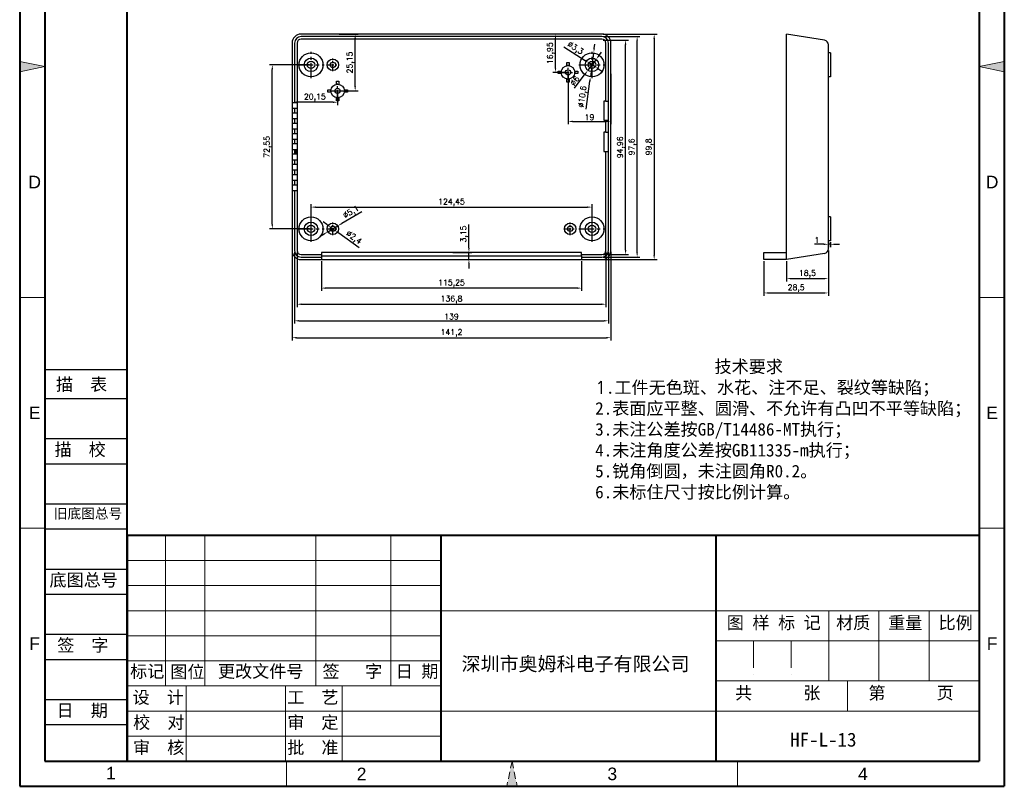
# Model space of a CAD drawing. Header units: millimetres. Extents: x 28033 to 28469, y -471 to 166.
# Tile 1 of 2: x 28033 to 28469, y -471 to -132. Entities that reach past the tile are written whole.
import ezdxf
from ezdxf.enums import TextEntityAlignment as Align

# ---------------------------------------------------------------- set-up
doc = ezdxf.new("R2010")
doc.units = ezdxf.units.MM
for name, pattern in [('ACAD_ISO10W100', [18, 12, -3, 0, -3]), ('CENTER', [50.8, 31.75, -6.35, 6.35, -6.35]), ('HIDDEN2', [4.7625, 3.175, -1.5875])]:
    doc.linetypes.add(name, pattern=pattern)
for name, color, linetype, lineweight in [('dim', 82, 'Continuous', 9), ('图层1', 7, 'ACAD_ISO10W100', 15), ('图层2', 7, 'Continuous', 30), ('图层3', 7, 'Continuous', 15), ('图层4', 7, 'Continuous', 40), ('图层5', 7, 'HIDDEN2', 15)]:
    doc.layers.add(name, color=color, linetype=linetype, lineweight=lineweight)
doc.layers.add('尺寸线', color=7, linetype='Continuous')
doc.styles.get("Standard").update_dxf_attribs({"font": 'txt', "bigfont": 'gbcbig.shx'})
doc.styles.add('样式 3', font='arial.ttf', dxfattribs={"height": 3.8})
doc.dimstyles.new('ISO-25', dxfattribs={"dimtxt": 2.5, "dimasz": 2.5, "dimexe": 1.25, "dimexo": 0.625, "dimtad": 1, "dimtxsty": 'Standard', "dimcen": 2.5, "dimadec": 0, "dimazin": 0, "dimtfac": 1, "dimtmove": 0, "dimatfit": 3, "dimfxl": 0, "dimarcsym": 0})

# ---------------------------------------------------------------- blocks, each defined once
blk = doc.blocks.new('*D2102')
at = {"layer": 'Defpoints', "color": 0, "transparency": 16777216}
for p in [(28166.48, -238.16), (28281.73, -238.16), (28166.48, -250.78)]:
    blk.add_point(p, dxfattribs=at)
at = {"layer": 'dim', "color": 0, "lineweight": -2, "transparency": 16777216}
for p, q in [((28166.48, -238.78), (28166.48, -252.03)), ((28281.73, -238.78), (28281.73, -252.03)), ((28279.73, -250.78), (28168.48, -250.78))]:
    blk.add_line(p, q, dxfattribs=at)
at = {"layer": 'dim', "color": 0, "transparency": 16777216}
for points in [[(28168.48, -250.44), (28168.48, -251.11), (28166.48, -250.78)], [(28279.73, -250.44), (28279.73, -251.11), (28281.73, -250.78)]]:
    blk.add_solid(points, dxfattribs=at)
at = {"layer": 'dim', "color": 0, "transparency": 16777216, "insert": (28224.11, -248.69), "char_height": 2.5, "attachment_point": 5}
blk.add_mtext('115,25', dxfattribs=at)
blk = doc.blocks.new('*D2103')
at = {"layer": 'Defpoints', "color": 0, "transparency": 16777216}
for p in [(28155.71, -234.16), (28292.51, -234.16), (28292.51, -257.91)]:
    blk.add_point(p, dxfattribs=at)
at = {"layer": 'dim', "color": 0, "lineweight": -2, "transparency": 16777216}
for p, q in [((28155.71, -234.78), (28155.71, -259.16)), ((28292.51, -234.78), (28292.51, -259.16)), ((28157.71, -257.91), (28290.51, -257.91))]:
    blk.add_line(p, q, dxfattribs=at)
at = {"layer": 'dim', "color": 0, "transparency": 16777216}
for points in [[(28157.71, -257.57), (28157.71, -258.24), (28155.71, -257.91)], [(28290.51, -257.57), (28290.51, -258.24), (28292.51, -257.91)]]:
    blk.add_solid(points, dxfattribs=at)
at = {"layer": 'dim', "color": 0, "transparency": 16777216, "insert": (28224.11, -255.82), "char_height": 2.5, "attachment_point": 5}
blk.add_mtext('136,8', dxfattribs=at)
blk = doc.blocks.new('*D2104')
at = {"layer": 'Defpoints', "color": 0, "transparency": 16777216}
for p in [(28154.61, -234.16), (28293.61, -234.16), (28293.61, -265.24)]:
    blk.add_point(p, dxfattribs=at)
at = {"layer": 'dim', "color": 0, "lineweight": -2, "transparency": 16777216}
for p, q in [((28154.61, -234.78), (28154.61, -266.49)), ((28293.61, -234.78), (28293.61, -266.49)), ((28156.61, -265.24), (28291.61, -265.24))]:
    blk.add_line(p, q, dxfattribs=at)
at = {"layer": 'dim', "color": 0, "transparency": 16777216}
for points in [[(28156.61, -264.91), (28156.61, -265.58), (28154.61, -265.24)], [(28291.61, -264.91), (28291.61, -265.58), (28293.61, -265.24)]]:
    blk.add_solid(points, dxfattribs=at)
at = {"layer": 'dim', "color": 0, "transparency": 16777216, "insert": (28224.11, -263.37), "char_height": 2.5, "attachment_point": 5}
blk.add_mtext('139', dxfattribs=at)
blk = doc.blocks.new('*D2105')
at = {"layer": 'Defpoints', "color": 0, "transparency": 16777216}
for p in [(28153.51, -234.16), (28294.71, -234.16), (28294.71, -272.72)]:
    blk.add_point(p, dxfattribs=at)
at = {"layer": 'dim', "color": 0, "lineweight": -2, "transparency": 16777216}
for p, q in [((28153.51, -234.78), (28153.51, -273.97)), ((28294.71, -234.78), (28294.71, -273.97)), ((28155.51, -272.72), (28292.71, -272.72))]:
    blk.add_line(p, q, dxfattribs=at)
at = {"layer": 'dim', "color": 0, "transparency": 16777216}
for points in [[(28155.51, -272.39), (28155.51, -273.06), (28153.51, -272.72)], [(28292.71, -272.39), (28292.71, -273.06), (28294.71, -272.72)]]:
    blk.add_solid(points, dxfattribs=at)
at = {"layer": 'dim', "color": 0, "transparency": 16777216, "insert": (28224.11, -270.64), "char_height": 2.5, "attachment_point": 5}
blk.add_mtext('141,2', dxfattribs=at)
blk = doc.blocks.new('*D2106')
at = {"layer": 'Defpoints', "color": 0, "transparency": 16777216}
for p in [(28290.71, -141), (28301.21, -141), (28290.71, -235.96)]:
    blk.add_point(p, dxfattribs=at)
at = {"layer": 'dim', "color": 0, "lineweight": -2, "transparency": 16777216}
for p, q in [((28291.33, -141), (28302.46, -141)), ((28301.21, -233.96), (28301.21, -143)), ((28291.33, -235.96), (28302.46, -235.96))]:
    blk.add_line(p, q, dxfattribs=at)
at = {"layer": 'dim', "color": 0, "transparency": 16777216}
for points in [[(28300.88, -143), (28301.54, -143), (28301.21, -141)], [(28300.88, -233.96), (28301.54, -233.96), (28301.21, -235.96)]]:
    blk.add_solid(points, dxfattribs=at)
at = {"layer": 'dim', "color": 0, "transparency": 16777216, "insert": (28299.13, -188.48), "char_height": 2.5, "attachment_point": 5, "rotation": 90}
blk.add_mtext('94,96', dxfattribs=at)
blk = doc.blocks.new('*D2107')
at = {"layer": 'Defpoints', "color": 0, "transparency": 16777216}
for p in [(28290.71, -139.46), (28306.32, -139.46), (28290.71, -237.06)]:
    blk.add_point(p, dxfattribs=at)
at = {"layer": 'dim', "color": 0, "lineweight": -2, "transparency": 16777216}
for p, q in [((28291.33, -139.46), (28307.57, -139.46)), ((28306.32, -235.06), (28306.32, -141.46)), ((28291.33, -237.06), (28307.57, -237.06))]:
    blk.add_line(p, q, dxfattribs=at)
at = {"layer": 'dim', "color": 0, "transparency": 16777216}
for points in [[(28305.98, -141.46), (28306.65, -141.46), (28306.32, -139.46)], [(28305.98, -235.06), (28306.65, -235.06), (28306.32, -237.06)]]:
    blk.add_solid(points, dxfattribs=at)
at = {"layer": 'dim', "color": 0, "transparency": 16777216, "insert": (28304.23, -188.26), "char_height": 2.5, "attachment_point": 5, "rotation": 90}
blk.add_mtext('97,6', dxfattribs=at)
blk = doc.blocks.new('*D2108')
at = {"layer": 'Defpoints', "color": 0, "transparency": 16777216}
for p in [(28290.71, -138.36), (28290.71, -238.16), (28313.87, -238.16)]:
    blk.add_point(p, dxfattribs=at)
at = {"layer": 'dim', "color": 0, "lineweight": -2, "transparency": 16777216}
for p, q in [((28291.33, -138.36), (28315.12, -138.36)), ((28313.87, -140.36), (28313.87, -236.16)), ((28291.33, -238.16), (28315.12, -238.16))]:
    blk.add_line(p, q, dxfattribs=at)
at = {"layer": 'dim', "color": 0, "transparency": 16777216}
for points in [[(28313.53, -140.36), (28314.2, -140.36), (28313.87, -138.36)], [(28313.53, -236.16), (28314.2, -236.16), (28313.87, -238.16)]]:
    blk.add_solid(points, dxfattribs=at)
at = {"layer": 'dim', "color": 0, "transparency": 16777216, "insert": (28311.78, -188.26), "char_height": 2.5, "attachment_point": 5, "rotation": 90}
blk.add_mtext('99,8', dxfattribs=at)
blk = doc.blocks.new('*D2109')
at = {"layer": 'Defpoints', "color": 0, "transparency": 16777216}
for p in [(28391, -233.46), (28372.5, -238.16), (28391, -246.57)]:
    blk.add_point(p, dxfattribs=at)
at = {"layer": 'dim', "color": 0, "lineweight": -2, "transparency": 16777216}
for p, q in [((28391, -234.08), (28391, -247.82)), ((28372.5, -238.78), (28372.5, -247.82)), ((28374.5, -246.57), (28389, -246.57))]:
    blk.add_line(p, q, dxfattribs=at)
at = {"layer": 'dim', "color": 0, "transparency": 16777216}
for points in [[(28374.5, -246.24), (28374.5, -246.9), (28372.5, -246.57)], [(28389, -246.24), (28389, -246.9), (28391, -246.57)]]:
    blk.add_solid(points, dxfattribs=at)
at = {"layer": 'dim', "color": 0, "transparency": 16777216, "insert": (28381.75, -244.49), "char_height": 2.5, "attachment_point": 5}
blk.add_mtext('18,5', dxfattribs=at)
blk = doc.blocks.new('*D2110')
at = {"layer": 'Defpoints', "color": 0, "transparency": 16777216}
for p in [(28391, -233.46), (28362.5, -238.16), (28391, -252.93)]:
    blk.add_point(p, dxfattribs=at)
at = {"layer": 'dim', "color": 0, "lineweight": -2, "transparency": 16777216}
for p, q in [((28391, -234.08), (28391, -254.18)), ((28362.5, -238.78), (28362.5, -254.18)), ((28364.5, -252.93), (28389, -252.93))]:
    blk.add_line(p, q, dxfattribs=at)
at = {"layer": 'dim', "color": 0, "transparency": 16777216}
for points in [[(28364.5, -252.6), (28364.5, -253.26), (28362.5, -252.93)], [(28389, -252.6), (28389, -253.26), (28391, -252.93)]]:
    blk.add_solid(points, dxfattribs=at)
at = {"layer": 'dim', "color": 0, "transparency": 16777216, "insert": (28376.75, -250.85), "char_height": 2.5, "attachment_point": 5}
blk.add_mtext('28,5', dxfattribs=at)
blk = doc.blocks.new('*D2111')
at = {"layer": 'Defpoints', "color": 0, "transparency": 16777216}
for p in [(28391, -229.83), (28392, -229.83), (28391, -231.39)]:
    blk.add_point(p, dxfattribs=at)
at = {"layer": 'dim', "color": 0, "lineweight": -2, "transparency": 16777216}
for p, q in [((28391, -230.46), (28391, -232.64)), ((28392, -230.46), (28392, -232.64)), ((28389, -231.39), (28384.92, -231.39)), ((28392, -231.39), (28391, -231.39)), ((28394, -231.39), (28396, -231.39))]:
    blk.add_line(p, q, dxfattribs=at)
at = {"layer": 'dim', "color": 0, "transparency": 16777216}
for points in [[(28389, -231.05), (28389, -231.72), (28391, -231.39)], [(28394, -231.05), (28394, -231.72), (28392, -231.39)]]:
    blk.add_solid(points, dxfattribs=at)
at = {"layer": 'dim', "color": 0, "transparency": 16777216, "insert": (28385.96, -229.51), "char_height": 2.5, "attachment_point": 5}
blk.add_mtext('1', dxfattribs=at)
blk = doc.blocks.new('*D2112')
at = {"layer": 'Defpoints', "color": 0, "transparency": 16777216}
for p in [(28287.04, -146.73), (28285.63, -157.24)]:
    blk.add_point(p, dxfattribs=at)
at = {"layer": 'dim', "color": 0, "lineweight": -2, "transparency": 16777216}
for p, q in [((28287.31, -144.75), (28287.57, -142.77)), ((28287.04, -146.73), (28285.63, -157.24)), ((28283.71, -171.52), (28285.36, -159.22))]:
    blk.add_line(p, q, dxfattribs=at)
at = {"layer": 'dim', "color": 0, "transparency": 16777216}
for points in [[(28286.98, -144.7), (28287.64, -144.79), (28287.04, -146.73)], [(28285.03, -159.17), (28285.69, -159.26), (28285.63, -157.24)]]:
    blk.add_solid(points, dxfattribs=at)
at = {"layer": 'dim', "color": 0, "transparency": 16777216, "insert": (28282.34, -166.08), "char_height": 2.5, "attachment_point": 5, "rotation": 82.3486}
blk.add_mtext('∅10,6', dxfattribs=at)
blk = doc.blocks.new('*D2113')
at = {"layer": 'Defpoints', "color": 0, "transparency": 16777216}
for p in [(28288.14, -149.59), (28284.53, -154.38)]:
    blk.add_point(p, dxfattribs=at)
at = {"layer": 'dim', "color": 0, "lineweight": -2, "transparency": 16777216}
for p, q in [((28289.35, -147.99), (28290.55, -146.4)), ((28288.14, -149.59), (28284.53, -154.38)), ((28278.52, -162.32), (28283.32, -155.97))]:
    blk.add_line(p, q, dxfattribs=at)
at = {"layer": 'dim', "color": 0, "transparency": 16777216}
for points in [[(28289.08, -147.79), (28289.61, -148.19), (28288.14, -149.59)], [(28283.05, -155.77), (28283.59, -156.17), (28284.53, -154.38)]]:
    blk.add_solid(points, dxfattribs=at)
at = {"layer": 'dim', "color": 0, "transparency": 16777216, "insert": (28278.66, -159.03), "char_height": 2.5, "attachment_point": 5, "rotation": 52.9308}
blk.add_mtext('∅6', dxfattribs=at)
blk = doc.blocks.new('*D2114')
at = {"layer": 'Defpoints', "color": 0, "transparency": 16777216}
for p in [(28284.94, -151.09), (28287.72, -152.87)]:
    blk.add_point(p, dxfattribs=at)
at = {"layer": 'dim', "color": 0, "lineweight": -2, "transparency": 16777216}
for p, q in [((28273.86, -143.99), (28283.26, -150.01)), ((28287.72, -152.87), (28284.94, -151.09)), ((28289.41, -153.95), (28291.09, -155.03))]:
    blk.add_line(p, q, dxfattribs=at)
at = {"layer": 'dim', "color": 0, "transparency": 16777216}
for points in [[(28283.44, -149.73), (28283.08, -150.3), (28284.94, -151.09)], [(28289.59, -153.67), (28289.23, -154.23), (28287.72, -152.87)]]:
    blk.add_solid(points, dxfattribs=at)
at = {"layer": 'dim', "color": 0, "transparency": 16777216, "insert": (28278.84, -144.71), "char_height": 2.5, "attachment_point": 5, "rotation": 327.3694}
blk.add_mtext('∅3,3', dxfattribs=at)
blk = doc.blocks.new('*D2115')
at = {"layer": 'Defpoints', "color": 0, "transparency": 16777216}
for p in [(28144.75, -151.98), (28161.88, -151.98), (28161.88, -224.53)]:
    blk.add_point(p, dxfattribs=at)
at = {"layer": 'dim', "color": 0, "lineweight": -2, "transparency": 16777216}
for p, q in [((28161.26, -151.98), (28143.5, -151.98)), ((28144.75, -222.53), (28144.75, -153.98)), ((28161.26, -224.53), (28143.5, -224.53))]:
    blk.add_line(p, q, dxfattribs=at)
at = {"layer": 'dim', "color": 0, "transparency": 16777216}
for points in [[(28144.41, -153.98), (28145.08, -153.98), (28144.75, -151.98)], [(28144.41, -222.53), (28145.08, -222.53), (28144.75, -224.53)]]:
    blk.add_solid(points, dxfattribs=at)
at = {"layer": 'dim', "color": 0, "transparency": 16777216, "insert": (28142.66, -188.26), "char_height": 2.5, "attachment_point": 5, "rotation": 90}
blk.add_mtext('72,55', dxfattribs=at)
blk = doc.blocks.new('*D2116')
at = {"layer": 'Defpoints', "color": 0, "transparency": 16777216}
for p in [(28286.33, -214.94), (28161.88, -224.53), (28286.33, -224.53)]:
    blk.add_point(p, dxfattribs=at)
at = {"layer": 'dim', "color": 0, "lineweight": -2, "transparency": 16777216}
for p, q in [((28161.88, -223.91), (28161.88, -213.69)), ((28163.88, -214.94), (28284.33, -214.94)), ((28286.33, -223.91), (28286.33, -213.69))]:
    blk.add_line(p, q, dxfattribs=at)
at = {"layer": 'dim', "color": 0, "transparency": 16777216}
for points in [[(28163.88, -214.61), (28163.88, -215.27), (28161.88, -214.94)], [(28284.33, -214.61), (28284.33, -215.27), (28286.33, -214.94)]]:
    blk.add_solid(points, dxfattribs=at)
at = {"layer": 'dim', "color": 0, "transparency": 16777216, "insert": (28224.11, -212.86), "char_height": 2.5, "attachment_point": 5}
blk.add_mtext('124,45', dxfattribs=at)
blk = doc.blocks.new('*D2117')
at = {"layer": 'Defpoints', "color": 0, "transparency": 16777216}
for p in [(28169.37, -225.83), (28173.75, -223.23)]:
    blk.add_point(p, dxfattribs=at)
at = {"layer": 'dim', "color": 0, "lineweight": -2, "transparency": 16777216}
for p, q in [((28184.36, -216.95), (28175.47, -222.21)), ((28169.37, -225.83), (28173.75, -223.23)), ((28167.64, -226.85), (28165.92, -227.87))]:
    blk.add_line(p, q, dxfattribs=at)
at = {"layer": 'dim', "color": 0, "transparency": 16777216}
for points in [[(28175.3, -221.93), (28175.64, -222.5), (28173.75, -223.23)], [(28167.47, -226.57), (28167.81, -227.14), (28169.37, -225.83)]]:
    blk.add_solid(points, dxfattribs=at)
at = {"layer": 'dim', "color": 0, "transparency": 16777216, "insert": (28179.72, -217.28), "char_height": 2.5, "attachment_point": 5, "rotation": 30.6462}
blk.add_mtext('∅5,1', dxfattribs=at)
blk = doc.blocks.new('*D2118')
at = {"layer": 'Defpoints', "color": 0, "transparency": 16777216}
for p in [(28170.58, -223.84), (28172.54, -225.23)]:
    blk.add_point(p, dxfattribs=at)
at = {"layer": 'dim', "color": 0, "lineweight": -2, "transparency": 16777216}
for p, q in [((28168.95, -222.67), (28167.33, -221.51)), ((28170.58, -223.84), (28172.54, -225.23)), ((28183.25, -232.88), (28174.16, -226.39))]:
    blk.add_line(p, q, dxfattribs=at)
at = {"layer": 'dim', "color": 0, "transparency": 16777216}
for points in [[(28169.15, -222.4), (28168.76, -222.95), (28170.58, -223.84)], [(28174.36, -226.12), (28173.97, -226.66), (28172.54, -225.23)]]:
    blk.add_solid(points, dxfattribs=at)
at = {"layer": 'dim', "color": 0, "transparency": 16777216, "insert": (28180.73, -228.52), "char_height": 2.5, "attachment_point": 5, "rotation": 324.4935}
blk.add_mtext('∅2,4', dxfattribs=at)
blk = doc.blocks.new('*D2119')
at = {"layer": 'Defpoints', "color": 0, "transparency": 16777216}
for p in [(28224.11, -235.01), (28224.11, -238.16), (28231.82, -238.16)]:
    blk.add_point(p, dxfattribs=at)
at = {"layer": 'dim', "color": 0, "lineweight": -2, "transparency": 16777216}
for p, q in [((28231.82, -233.01), (28231.82, -222.67)), ((28224.73, -235.01), (28233.07, -235.01)), ((28231.82, -238.16), (28231.82, -235.01)), ((28224.73, -238.16), (28233.07, -238.16)), ((28231.82, -240.16), (28231.82, -242.16))]:
    blk.add_line(p, q, dxfattribs=at)
at = {"layer": 'dim', "color": 0, "transparency": 16777216}
for points in [[(28231.48, -233.01), (28232.15, -233.01), (28231.82, -235.01)], [(28231.48, -240.16), (28232.15, -240.16), (28231.82, -238.16)]]:
    blk.add_solid(points, dxfattribs=at)
at = {"layer": 'dim', "color": 0, "transparency": 16777216, "insert": (28229.73, -226.84), "char_height": 2.5, "attachment_point": 5, "rotation": 90}
blk.add_mtext('3,15', dxfattribs=at)
blk = doc.blocks.new('*D2120')
at = {"layer": 'Defpoints', "color": 0, "transparency": 16777216}
for p in [(28153.51, -163.51), (28173.66, -163.51), (28153.51, -168.5)]:
    blk.add_point(p, dxfattribs=at)
at = {"layer": 'dim', "color": 0, "lineweight": -2, "transparency": 16777216}
for p, q in [((28153.51, -164.13), (28153.51, -169.75)), ((28173.66, -164.13), (28173.66, -169.75)), ((28171.66, -168.5), (28155.51, -168.5))]:
    blk.add_line(p, q, dxfattribs=at)
at = {"layer": 'dim', "color": 0, "transparency": 16777216}
for points in [[(28155.51, -168.17), (28155.51, -168.84), (28153.51, -168.5)], [(28171.66, -168.17), (28171.66, -168.84), (28173.66, -168.5)]]:
    blk.add_solid(points, dxfattribs=at)
at = {"layer": 'dim', "color": 0, "transparency": 16777216, "insert": (28163.58, -166.42), "char_height": 2.5, "attachment_point": 5}
blk.add_mtext('20,15', dxfattribs=at)
blk = doc.blocks.new('*D2121')
at = {"layer": 'Defpoints', "color": 0, "transparency": 16777216}
for p in [(28173.66, -138.36), (28181.45, -138.36), (28173.66, -163.51)]:
    blk.add_point(p, dxfattribs=at)
at = {"layer": 'dim', "color": 0, "lineweight": -2, "transparency": 16777216}
for p, q in [((28174.28, -138.36), (28182.7, -138.36)), ((28181.45, -161.51), (28181.45, -140.36)), ((28174.28, -163.51), (28182.7, -163.51))]:
    blk.add_line(p, q, dxfattribs=at)
at = {"layer": 'dim', "color": 0, "transparency": 16777216}
for points in [[(28181.11, -140.36), (28181.78, -140.36), (28181.45, -138.36)], [(28181.11, -161.51), (28181.78, -161.51), (28181.45, -163.51)]]:
    blk.add_solid(points, dxfattribs=at)
at = {"layer": 'dim', "color": 0, "transparency": 16777216, "insert": (28179.36, -150.93), "char_height": 2.5, "attachment_point": 5, "rotation": 90}
blk.add_mtext('25,15', dxfattribs=at)
blk = doc.blocks.new('*D2122')
at = {"layer": 'Defpoints', "color": 0, "transparency": 16777216}
for p in [(28270.16, -138.36), (28275.71, -138.36), (28275.71, -155.31)]:
    blk.add_point(p, dxfattribs=at)
at = {"layer": 'dim', "color": 0, "lineweight": -2, "transparency": 16777216}
for p, q in [((28275.08, -138.36), (28268.91, -138.36)), ((28270.16, -153.31), (28270.16, -140.36)), ((28275.08, -155.31), (28268.91, -155.31))]:
    blk.add_line(p, q, dxfattribs=at)
at = {"layer": 'dim', "color": 0, "transparency": 16777216}
for points in [[(28269.82, -140.36), (28270.49, -140.36), (28270.16, -138.36)], [(28269.82, -153.31), (28270.49, -153.31), (28270.16, -155.31)]]:
    blk.add_solid(points, dxfattribs=at)
at = {"layer": 'dim', "color": 0, "transparency": 16777216, "insert": (28268.07, -146.83), "char_height": 2.5, "attachment_point": 5, "rotation": 90}
blk.add_mtext('16,95', dxfattribs=at)
blk = doc.blocks.new('*D2123')
at = {"layer": 'Defpoints', "color": 0, "transparency": 16777216}
for p in [(28275.71, -155.31), (28294.71, -155.31), (28294.71, -177.01)]:
    blk.add_point(p, dxfattribs=at)
at = {"layer": 'dim', "color": 0, "lineweight": -2, "transparency": 16777216}
for p, q in [((28275.71, -155.93), (28275.71, -178.26)), ((28294.71, -155.93), (28294.71, -178.26)), ((28277.71, -177.01), (28292.71, -177.01))]:
    blk.add_line(p, q, dxfattribs=at)
at = {"layer": 'dim', "color": 0, "transparency": 16777216}
for points in [[(28277.71, -176.67), (28277.71, -177.34), (28275.71, -177.01)], [(28292.71, -176.67), (28292.71, -177.34), (28294.71, -177.01)]]:
    blk.add_solid(points, dxfattribs=at)
at = {"layer": 'dim', "color": 0, "transparency": 16777216, "insert": (28285.21, -175.13), "char_height": 2.5, "attachment_point": 5}
blk.add_mtext('19', dxfattribs=at)

msp = doc.modelspace()

# ---------------------------------------------------------------- hatches: boundary and pattern name
at = {"layer": '图层1'}
for points in [[(28043.965, -152.76), (28032.864, -150.476), (28032.864, -155.045)], [(28457.833, -152.76), (28468.934, -150.476), (28468.934, -155.045)]]:
    msp.add_hatch(color=0, dxfattribs=at).paths.add_polyline_path(points)
at = {"layer": '图层5'}
msp.add_hatch(color=0, dxfattribs=at).paths.add_polyline_path([(28250.899, -460.163), (28248.614, -471.265), (28253.184, -471.265)])

# ---------------------------------------------------------------- linework, layer by layer
for p, q in [((28290.709, -138.358), (28157.509, -138.358)), ((28290.709, -138.358), (28157.509, -138.358)), ((28290.709, -138.358), (28157.509, -138.358)), ((28290.709, -139.458), (28157.509, -139.458)), ((28372.498, -238.158), (28372.498, -138.358)), ((28389.319, -141.085), (28372.498, -138.358)), ((28153.509, -142.358), (28153.509, -234.158)), ((28154.609, -142.358), (28154.609, -168.783)), ((28155.709, -142.358), (28155.709, -234.158)), ((28290.709, -140.558), (28157.509, -140.558)), ((28292.509, -168.008), (28292.509, -142.358)), ((28293.609, -234.158), (28293.609, -142.358)), ((28294.709, -234.158), (28294.709, -142.358)), ((28390.998, -233.456), (28390.998, -143.06)), ((28391.998, -146.683), (28390.998, -146.683)), ((28391.998, -146.683), (28391.998, -157.283)), ((28391.998, -157.283), (28390.998, -157.283)), ((28155.709, -168.783), (28153.509, -168.783)), ((28292.509, -168.008), (28291.509, -168.008)), ((28291.509, -168.008), (28291.509, -176.508)), ((28292.509, -168.008), (28293.609, -168.008)), ((28155.709, -171.333), (28153.509, -171.333)), ((28155.709, -173.333), (28153.509, -173.333)), ((28154.609, -171.333), (28154.609, -173.333)), ((28155.709, -175.883), (28153.509, -175.883)), ((28155.709, -177.883), (28153.509, -177.883)), ((28154.609, -175.883), (28154.609, -177.883)), ((28291.509, -176.508), (28292.509, -176.508)), ((28292.509, -181.808), (28292.509, -176.508)), ((28292.509, -176.508), (28293.609, -176.508)), ((28155.709, -180.433), (28153.509, -180.433)), ((28155.709, -182.433), (28153.509, -182.433)), ((28154.609, -180.433), (28154.609, -182.433)), ((28292.509, -181.808), (28291.509, -181.808)), ((28291.509, -181.808), (28291.509, -190.308)), ((28292.509, -181.808), (28293.609, -181.808)), ((28155.709, -184.983), (28153.509, -184.983)), ((28155.709, -186.983), (28153.509, -186.983)), ((28154.609, -184.983), (28154.609, -186.983)), ((28155.709, -189.533), (28153.509, -189.533)), ((28155.709, -191.533), (28153.509, -191.533)), ((28154.609, -189.533), (28154.609, -191.533)), ((28155.159, -189.533), (28155.159, -191.533)), ((28291.509, -190.308), (28292.509, -190.308)), ((28292.509, -234.158), (28292.509, -190.308)), ((28292.509, -190.308), (28293.609, -190.308)), ((28155.709, -194.083), (28153.509, -194.083)), ((28155.709, -196.083), (28153.509, -196.083)), ((28154.609, -194.083), (28154.609, -196.083)), ((28155.709, -198.633), (28153.509, -198.633)), ((28154.609, -198.633), (28154.609, -200.633)), ((28155.709, -200.633), (28153.509, -200.633)), ((28155.709, -203.183), (28153.509, -203.183)), ((28154.609, -203.183), (28154.609, -205.183)), ((28155.709, -205.183), (28153.509, -205.183)), ((28155.709, -207.733), (28153.509, -207.733)), ((28154.609, -207.733), (28154.609, -234.158)), ((28391.998, -219.233), (28390.998, -219.233)), ((28391.998, -219.233), (28391.998, -229.833)), ((28391.998, -229.833), (28390.998, -229.833)), ((28281.734, -235.008), (28166.484, -235.008)), ((28166.484, -235.008), (28166.484, -236.508)), ((28281.734, -236.508), (28281.734, -235.008)), ((28362.498, -238.158), (28362.498, -235.008)), ((28362.498, -235.008), (28372.498, -235.008)), ((28389.319, -235.43), (28372.498, -238.158)), ((28157.509, -235.958), (28166.484, -235.958)), ((28157.509, -237.058), (28166.484, -237.058)), ((28157.509, -238.158), (28290.709, -238.158)), ((28166.484, -236.508), (28166.484, -238.158)), ((28166.484, -236.508), (28281.734, -236.508)), ((28281.734, -235.958), (28290.709, -235.958)), ((28281.734, -236.508), (28281.734, -238.158)), ((28281.734, -237.058), (28290.709, -237.058)), ((28372.498, -238.158), (28362.498, -238.158))]:
    msp.add_line(p, q)
at = {"color": 1, "linetype": 'CENTER', "ltscale": 0.212}
for p, q in [((28161.884, -157.813), (28161.884, -146.153)), ((28286.334, -157.813), (28286.334, -146.153)), ((28156.054, -151.983), (28167.714, -151.983)), ((28280.504, -151.983), (28292.164, -151.983)), ((28161.884, -230.363), (28161.884, -218.703)), ((28286.334, -230.363), (28286.334, -218.703)), ((28156.054, -224.533), (28167.714, -224.533)), ((28280.504, -224.533), (28292.164, -224.533))]:
    msp.add_line(p, q, dxfattribs=at)
at = {"color": 1, "linetype": 'CENTER', "ltscale": 0.102}
for p, q in [((28168.754, -151.983), (28174.364, -151.983)), ((28171.559, -154.788), (28171.559, -149.178)), ((28171.559, -227.338), (28171.559, -221.728)), ((28276.659, -227.338), (28276.659, -221.728)), ((28168.754, -224.533), (28174.364, -224.533)), ((28273.854, -224.533), (28279.464, -224.533))]:
    msp.add_line(p, q, dxfattribs=at)
at = {"color": 1, "linetype": 'CENTER', "ltscale": 0.12}
for p, q in [((28275.709, -158.608), (28275.709, -152.008)), ((28272.409, -155.308), (28279.009, -155.308)), ((28173.659, -166.808), (28173.659, -160.208)), ((28170.359, -163.508), (28176.959, -163.508))]:
    msp.add_line(p, q, dxfattribs=at)
for points in [[(28275.204, -152.351), (28275.204, -150.935), (28276.214, -150.935), (28276.214, -152.351)], [(28272.752, -155.813), (28271.337, -155.813), (28271.337, -154.803), (28272.752, -154.803)], [(28278.667, -154.803), (28280.082, -154.803), (28280.082, -155.813), (28278.667, -155.813)], [(28173.154, -160.551), (28173.154, -159.135), (28174.164, -159.135), (28174.164, -160.551)], [(28276.214, -158.265), (28276.214, -159.68), (28275.204, -159.68), (28275.204, -158.265)], [(28170.702, -164.013), (28169.287, -164.013), (28169.287, -163.003), (28170.702, -163.003)], [(28176.617, -163.003), (28178.032, -163.003), (28178.032, -164.013), (28176.617, -164.013)], [(28174.164, -166.465), (28174.164, -167.88), (28173.154, -167.88), (28173.154, -166.465)]]:
    msp.add_lwpolyline(points)
for centre, radius in [((28161.884, -151.983), 5.3), ((28286.334, -151.983), 5.3), ((28161.884, -151.983), 3), ((28161.884, -151.983), 1.65), ((28171.559, -151.983), 2.55), ((28171.559, -151.983), 1.2), ((28275.709, -155.308), 3), ((28286.334, -151.983), 3), ((28286.334, -151.983), 1.65), ((28275.709, -155.308), 1.15), ((28173.659, -163.508), 3), ((28173.659, -163.508), 1.15), ((28161.884, -224.533), 5.3), ((28161.884, -224.533), 3), ((28171.559, -224.533), 2.55), ((28276.659, -224.533), 2.55), ((28286.334, -224.533), 5.3), ((28286.334, -224.533), 3), ((28161.884, -224.533), 1.65), ((28171.559, -224.533), 1.2), ((28276.659, -224.533), 1.2), ((28286.334, -224.533), 1.65)]:
    msp.add_circle(centre, radius)
for centre, radius, start, end in [((28157.509, -142.358), 4, 90, 180), ((28157.509, -142.358), 2.9, 90, 180), ((28290.709, -142.358), 4, 360, 90), ((28290.709, -142.358), 2.9, 360, 90), ((28157.509, -142.358), 1.8, 90, 180), ((28290.709, -142.358), 1.8, 360, 90), ((28388.998, -143.06), 2, 0, 80.78897), ((28157.509, -234.158), 4, 180, 270), ((28157.509, -234.158), 2.9, 180, 270), ((28157.509, -234.158), 1.8, 180, 270), ((28290.709, -234.158), 4, 270, 360), ((28290.709, -234.158), 1.8, 270, 360), ((28290.709, -234.158), 2.9, 270, 360), ((28388.998, -233.456), 2, 279.21103, 0)]:
    msp.add_arc(centre, radius, start, end)
at = {"layer": '图层1', "color": 0}
for p, q in [((28043.965, -152.76), (28032.864, -150.476)), ((28457.833, -152.76), (28468.934, -150.476)), ((28043.965, -152.76), (28032.864, -155.045)), ((28457.833, -152.76), (28468.934, -155.045)), ((28043.965, -254.895), (28032.864, -254.895)), ((28468.934, -254.895), (28457.833, -254.895)), ((28043.965, -357.03), (28032.864, -357.03)), ((28468.934, -357.03), (28457.833, -357.03)), ((28357.918, -406.876), (28357.918, -424.638)), ((28374.571, -406.876), (28374.571, -424.638)), ((28114.894, -426.859), (28114.894, -415.757)), ((28114.894, -426.859), (28114.894, -415.757))]:
    msp.add_line(p, q, dxfattribs=at)
at = {"layer": '图层2', "color": 0}
for p, q in [((28080.404, -286.979), (28043.965, -286.979)), ((28080.404, -299.791), (28043.965, -299.791)), ((28080.404, -299.791), (28061.047, -299.791)), ((28080.404, -317.554), (28043.965, -317.554)), ((28080.404, -328.656), (28043.965, -328.656)), ((28080.404, -328.656), (28061.047, -328.656)), ((28080.404, -328.656), (28061.047, -328.656)), ((28080.404, -346.418), (28043.965, -346.418)), ((28080.404, -357.52), (28043.965, -357.52)), ((28080.404, -357.52), (28061.047, -357.52)), ((28080.404, -375.282), (28043.965, -375.282)), ((28080.404, -386.384), (28043.965, -386.384)), ((28080.404, -386.384), (28061.047, -386.384)), ((28080.404, -404.146), (28043.965, -404.146)), ((28080.404, -415.248), (28043.965, -415.248)), ((28080.404, -415.248), (28061.047, -415.248)), ((28080.404, -433.011), (28043.965, -433.011)), ((28080.404, -444.112), (28043.965, -444.112))]:
    msp.add_line(p, q, dxfattribs=at)
at = {"layer": '图层3', "color": 0}
for p, q in [((28097.479, -426.859), (28097.479, -360.249)), ((28114.894, -415.757), (28114.894, -360.249)), ((28163.99, -426.727), (28163.99, -360.249)), ((28197.295, -426.696), (28197.295, -360.249)), ((28219.498, -371.351), (28080.404, -371.351)), ((28219.498, -382.452), (28080.404, -382.452)), ((28219.498, -382.452), (28080.404, -382.452)), ((28219.498, -393.554), (28080.404, -393.554)), ((28192.536, -393.554), (28457.833, -393.554)), ((28391.223, -393.554), (28391.223, -424.638)), ((28413.426, -393.554), (28413.426, -424.638)), ((28435.629, -393.554), (28435.629, -424.638)), ((28219.498, -404.656), (28080.404, -404.656)), ((28457.833, -406.876), (28341.266, -406.876)), ((28391.223, -406.876), (28391.223, -424.638)), ((28219.498, -415.757), (28080.404, -415.757)), ((28219.498, -426.859), (28080.404, -426.859)), ((28106.627, -460.163), (28106.627, -426.859)), ((28150.618, -460.163), (28150.618, -426.727)), ((28175.656, -460.032), (28175.656, -426.727)), ((28457.833, -424.638), (28341.266, -424.638)), ((28399.549, -424.638), (28399.549, -437.96)), ((28219.498, -437.96), (28080.404, -437.96)), ((28219.498, -437.96), (28081.007, -437.96)), ((28192.536, -437.96), (28457.833, -437.96)), ((28080.404, -444.112), (28080.089, -444.112)), ((28219.498, -449.062), (28080.404, -449.062)), ((28150.985, -460.163), (28150.985, -471.265)), ((28350.813, -460.163), (28350.813, -471.265)), ((28350.813, -460.163), (28350.813, -471.265))]:
    msp.add_line(p, q, dxfattribs=at)
at = {"layer": '图层4', "color": 0}
for p, q in [((28080.404, -460.163), (28080.404, 154.643)), ((28080.404, -360.249), (28080.404, -460.163)), ((28457.833, -360.249), (28080.404, -360.249)), ((28290.792, -360.249), (28090.963, -360.249)), ((28219.498, -460.163), (28219.498, -360.249)), ((28341.266, -460.163), (28341.266, -360.249)), ((28080.404, -406.876), (28080.404, -460.163))]:
    msp.add_line(p, q, dxfattribs=at)
at = {"layer": '图层5', "color": 0}
for p, q in [((28219.498, -426.859), (28080.404, -426.859)), ((28250.899, -460.163), (28248.614, -471.265)), ((28250.899, -460.163), (28253.184, -471.265))]:
    msp.add_line(p, q, dxfattribs=at)
at = {"layer": '尺寸线', "color": 0, "lineweight": 40}
for p, q in [((28032.864, 165.744), (28032.864, -471.265)), ((28468.934, 165.744), (28468.934, -471.265)), ((28043.965, 154.643), (28043.965, -460.163)), ((28457.833, 154.643), (28457.833, -460.163)), ((28043.965, -460.163), (28457.833, -460.163)), ((28032.864, -471.265), (28468.934, -471.265))]:
    msp.add_line(p, q, dxfattribs=at)

# ---------------------------------------------------------------- texts
at = {"layer": '图层1', "color": 0, "style": '样式 3'}
for s, p in [('D', (28039.506, -203.828)), ('D', (28463.522, -203.828)), ('E', (28039.506, -305.962)), ('E', (28463.522, -305.962)), ('F', (28039.506, -408.097)), ('F', (28463.522, -408.097))]:
    msp.add_text(s, height=5.551, dxfattribs=at).set_placement(p, align=Align.MIDDLE)
at = {"layer": '图层1', "color": 0, "attachment_point": 1}
for s, insert, char_height, width in [('{\\fSimSun|b0|i0|c134|p2;图 样 标 记}', (28346.034, -396.073), 5.55079, 68.86605), ('{\\fSimSun|b0|i0|c134|p2;材质 }', (28394.447, -396.096), 5.55079, 46.2943), ('{\\fSimSun|b0|i0|c134|p2;深圳市奥姆科电子有限公司}', (28228.556, -414.008), 6.16755, 116.53778), ('{\\fSimSun|b0|i0|c134|p2;标记}', (28081.767, -417.599), 5.55079, 15.54223), ('{\\fSimSun|b0|i0|c134|p2;图位}', (28099.592, -417.823), 5.55079, 15.54223), ('{\\fSimSun|b0|i0|c134|p2;更改文件号}', (28120.667, -417.599), 5.55079, 46.2943), ('{\\fSimSun|b0|i0|c134|p2;HF-L-13}', (28374.104, -447.545), 6.16755, 116.53778), ('{\\fSimSun|b0|i0|c134|p2;审  核}', (28083.073, -451.323), 5.55079, 45.01317), ('{\\fSimSun|b0|i0|c134|p2;批  准}', (28151.363, -451.323), 5.55079, 46.2943)]:
    msp.add_mtext(s, dxfattribs=dict(at, insert=insert, char_height=char_height, width=width))
at = {"layer": '图层2', "color": 0, "attachment_point": 1}
for s, insert, char_height, width in [('{\\fSimSun|b0|i0|c134|p2;描\\fSimSun|b0|i0|c0|p2;  \\fSimSun|b0|i0|c134|p2;表}', (28048.926, -290.596), 5.55073, 62.19971), ('{\\fSimSun|b0|i0|c134|p2;描\\fSimSun|b0|i0|c0|p2;  \\fSimSun|b0|i0|c134|p2;校}', (28048.294, -319.46), 5.55073, 62.19971), ('{\\fSimSun|b0|i0|c134|p2;旧底图总号}', (28047.982, -348.323), 4.44064, 62.19971), ('{\\fSimSun|b0|i0|c134|p2;底图总号}', (28046.057, -377.187), 5.55073, 62.19971), ('{\\fSimSun|b0|i0|c134|p2;重量 }', (28417.494, -396.096), 5.55079, 46.2943), ('{\\fSimSun|b0|i0|c134|p2;比例 }', (28439.826, -396.096), 5.55079, 46.2943), ('{\\fSimSun|b0|i0|c134|p2;签\\fSimSun|b0|i0|c0|p2;  \\fSimSun|b0|i0|c134|p2;字}', (28049.495, -406.051), 5.55073, 62.19971), ('{\\fSimSun|b0|i0|c134|p2;签   字}', (28166.954, -417.599), 5.55079, 46.2943), ('{\\fSimSun|b0|i0|c134|p2;日 期}', (28199.379, -417.599), 5.55079, 46.2943), ('{\\fSimSun|b0|i0|c134|p2;共      张}', (28349.692, -427.158), 5.55079, 61.41441), ('{\\fSimSun|b0|i0|c134|p2;第      页}', (28408.714, -427.158), 5.55079, 57.00467), ('{\\fSimSun|b0|i0|c134|p2;设  计}', (28082.858, -429.12), 5.55079, 43.02754), ('{\\fSimSun|b0|i0|c134|p2;工  艺}', (28151.363, -429.12), 5.55079, 46.2943), ('{\\fSimSun|b0|i0|c134|p2;日\\fSimSun|b0|i0|c0|p2;  \\fSimSun|b0|i0|c134|p2;期}', (28049.179, -434.915), 5.55073, 62.19971), ('{\\fSimSun|b0|i0|c134|p2;校  对}', (28083.125, -440.221), 5.55079, 40.24726), ('{\\fSimSun|b0|i0|c134|p2;审  定}', (28151.363, -440.221), 5.55079, 46.2943)]:
    msp.add_mtext(s, dxfattribs=dict(at, insert=insert, char_height=char_height, width=width))
at = {"layer": '图层3', "color": 0, "insert": (28287.735, -282.728), "char_height": 5.55079, "width": 262.90973, "attachment_point": 1}
msp.add_mtext('{\\fSimSun|b0|i0|c134|p54;              技术要求\\P}1{\\fSimSun|b0|i0|c134|p54;.工件无色斑、水花、注不足、裂纹等缺陷；\\P2.表面应平整、圆滑、不允许有凸凹不平等缺陷；\\P3.未注公差按GB/T14486-MT执行；\\P4.未注角度公差按GB11335-m执行；\\P5.锐角倒圆，未注圆角R0.2。}\\P{\\fSimSun|b0|i0|c134|p2;6.未标住尺寸按比例计算。}', dxfattribs=at)
at = {"layer": '图层5', "color": 0, "style": '样式 3'}
for s, p in [('1', (28073.273, -465.424)), ('2', (28184.289, -465.755)), ('3', (28295.305, -465.755)), ('4', (28406.321, -465.755))]:
    msp.add_text(s, height=5.551, dxfattribs=at).set_placement(p, align=Align.MIDDLE)

# ---------------------------------------------------------------- dimensions: what is measured, and where the dimension line sits
at = {"layer": 'dim'}
for base, p1, p2, picture, middle in [((28181.447, -138.358), (28173.659, -163.508), (28173.659, -138.358), '*D2121', (28179.363, -150.933)), ((28270.156, -138.358), (28275.709, -155.308), (28275.709, -138.358), '*D2122', (28268.073, -146.833)), ((28313.868, -238.158), (28290.709, -138.358), (28290.709, -238.158), '*D2108', (28311.785, -188.258)), ((28306.318, -139.458), (28290.709, -237.058), (28290.709, -139.458), '*D2107', (28304.235, -188.258)), ((28301.21, -141.002), (28290.709, -235.958), (28290.709, -141.002), '*D2106', (28299.127, -188.48)), ((28144.748, -151.983), (28161.884, -224.533), (28161.884, -151.983), '*D2115', (28142.664, -188.258))]:
    dim = msp.add_linear_dim(base=base, p1=p1, p2=p2, angle=90, dimstyle='ISO-25', override={"dimasz": 2}, dxfattribs=at)
    dim.commit()
    dim.dimension.update_dxf_attribs({"geometry": picture, "text_midpoint": middle})
for p1, p2, picture, middle in [((28287.724, -152.873), (28284.945, -151.093), '*D2114', (28278.84, -144.71)), ((28287.04, -146.73), (28285.629, -157.236), '*D2112', (28282.338, -166.085)), ((28169.365, -225.833), (28173.753, -223.233), '*D2117', (28179.717, -217.278)), ((28170.582, -223.836), (28172.536, -225.23), '*D2118', (28180.733, -228.519))]:
    dim = msp.add_diameter_dim_2p(p1=p1, p2=p2, dimstyle='ISO-25', override={"dimasz": 2}, dxfattribs=at)
    dim.commit()
    dim.dimension.update_dxf_attribs({"geometry": picture, "text_midpoint": middle})
dim = msp.add_diameter_dim_2p(p1=(28288.143, -149.589), p2=(28284.526, -154.377), dimstyle='ISO-25', override={"dimasz": 2}, dxfattribs=at)
dim.commit()
dim.dimension.update_dxf_attribs({"geometry": '*D2113', "text_midpoint": (28280.157, -160.159), "dimtype": 163})
for base, p1, p2, picture, middle in [((28294.709, -177.007), (28275.709, -155.308), (28294.709, -155.308), '*D2123', (28285.209, -175.132)), ((28153.509, -168.502), (28173.659, -163.508), (28153.509, -163.508), '*D2120', (28163.584, -166.419)), ((28286.334, -214.94), (28161.884, -224.533), (28286.334, -224.533), '*D2116', (28224.109, -212.856)), ((28390.998, -231.387), (28391.998, -229.833), (28390.998, -229.833), '*D2111', (28385.957, -229.512)), ((28294.709, -272.724), (28153.509, -234.158), (28294.709, -234.158), '*D2105', (28224.109, -270.641)), ((28293.609, -265.242), (28154.609, -234.158), (28293.609, -234.158), '*D2104', (28224.109, -263.367)), ((28292.509, -257.907), (28155.709, -234.158), (28292.509, -234.158), '*D2103', (28224.109, -255.824)), ((28390.998, -252.931), (28362.498, -238.158), (28390.998, -233.456), '*D2110', (28376.748, -250.848)), ((28390.998, -246.569), (28372.498, -238.158), (28390.998, -233.456), '*D2109', (28381.748, -244.485)), ((28166.484, -250.777), (28281.734, -238.158), (28166.484, -238.158), '*D2102', (28224.109, -248.694))]:
    dim = msp.add_linear_dim(base=base, p1=p1, p2=p2, dimstyle='ISO-25', override={"dimasz": 2}, dxfattribs=at)
    dim.commit()
    dim.dimension.update_dxf_attribs({"geometry": picture, "text_midpoint": middle})
dim = msp.add_linear_dim(base=(28231.816, -238.158), p1=(28224.109, -235.008), p2=(28224.109, -238.158), angle=90, dimstyle='ISO-25', override={"dimasz": 2}, dxfattribs=at)
dim.commit()
dim.dimension.update_dxf_attribs({"geometry": '*D2119', "text_midpoint": (28231.816, -226.841), "dimtype": 160})

doc.saveas('drawing.dxf')
